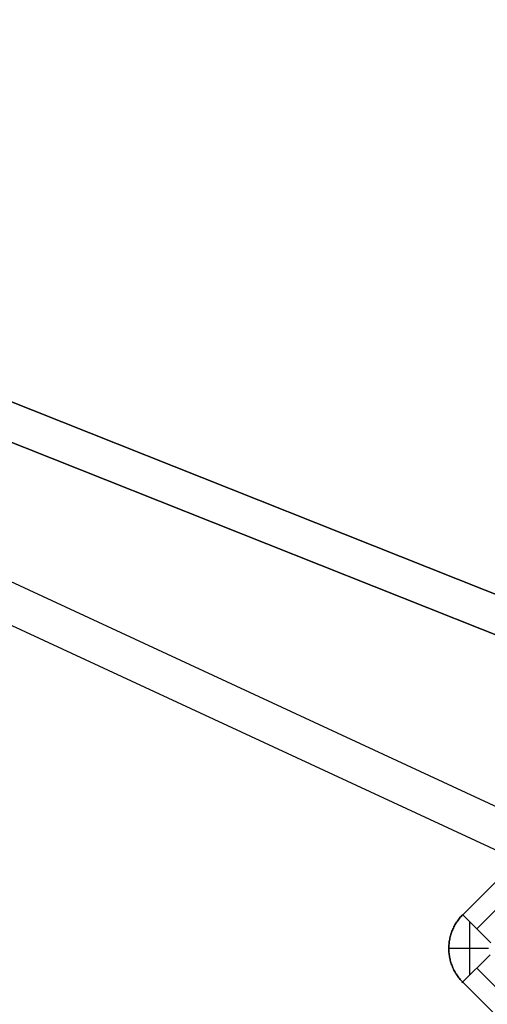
# Model space of a CAD drawing. Header units: millimetres. Extents: x -1030 to 192, y -442 to 180.
# Tile 182 of 256: x 103 to 121, y -406 to -369. Entities that reach past the tile are written whole.
import ezdxf

# ---------------------------------------------------------------- set-up
doc = ezdxf.new("R2010")
doc.units = ezdxf.units.MM
doc.header["$MEASUREMENT"] = 0
doc.layers.add('OVIDIO 120x60x72h', color=7, linetype='Continuous')

msp = doc.modelspace()

# ---------------------------------------------------------------- linework, layer by layer
at = {"layer": 'OVIDIO 120x60x72h', "extrusion": (-0.1089792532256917, 0.2028516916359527, 0.9731262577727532)}
for points in [[(38.86801423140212, 451.5684689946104), (38.86801423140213, 612.2243134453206)], [(38.86801423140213, 612.2243134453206), (38.86801423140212, 451.5684689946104)]]:
    msp.add_lwpolyline(points, dxfattribs=at)
at = {"layer": 'OVIDIO 120x60x72h', "extrusion": (-0.10897925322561, 0.2028516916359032, 0.9731262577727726)}
msp.add_lwpolyline([(38.57254423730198, 612.2243134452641), (38.57254423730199, 451.5684689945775)], dxfattribs=at)
at = {"layer": 'OVIDIO 120x60x72h', "extrusion": (-0.1089792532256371, 0.2028516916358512, 0.9731262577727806)}
for points in [[(38.27707424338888, 612.224313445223), (38.27707424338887, 451.5684689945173)], [(38.27707424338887, 451.5684689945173), (38.27707424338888, 612.224313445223)]]:
    msp.add_lwpolyline(points, dxfattribs=at)
at = {"layer": 'OVIDIO 120x60x72h', "extrusion": (0.04567751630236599, -0.1148807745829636, 0.9923285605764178)}
for points in [[(-8.965987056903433, -312.6131197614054), (-8.965987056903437, -205.7572670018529)], [(-8.965987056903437, -205.7572670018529), (-8.965987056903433, -312.6131197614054)]]:
    msp.add_lwpolyline(points, dxfattribs=at)
at = {"layer": 'OVIDIO 120x60x72h', "extrusion": (0.04567751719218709, -0.114880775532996, 0.9923285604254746)}
for points in [[(-8.509350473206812, -205.7572660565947), (-8.509350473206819, -312.613118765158)], [(-8.509350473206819, -312.613118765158), (-8.509350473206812, -205.7572660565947)]]:
    msp.add_lwpolyline(points, dxfattribs=at)
at = {"layer": 'OVIDIO 120x60x72h', "extrusion": (0.04567751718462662, -0.1148807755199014, 0.9923285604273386)}
msp.add_lwpolyline([(-6.677861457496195, -315.3257703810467), (-6.677861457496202, -206.4109947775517)], dxfattribs=at)
at = {"layer": 'OVIDIO 120x60x72h', "extrusion": (0.04567751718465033, -0.1148807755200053, 0.9923285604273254)}
msp.add_lwpolyline([(-7.365287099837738, -315.3257703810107), (-7.365287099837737, -206.4099855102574)], dxfattribs=at)
at = {"layer": 'OVIDIO 120x60x72h', "extrusion": (-0.02146384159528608, 0.0462957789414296, 0.9986971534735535)}
msp.add_lwpolyline([(19.92937983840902, 365.9942413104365), (19.92937983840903, 466.507276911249)], dxfattribs=at)
at = {"layer": 'OVIDIO 120x60x72h', "extrusion": (0.04567751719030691, -0.114880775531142, 0.9923285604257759)}
msp.add_lwpolyline([(-23.44791495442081, -298.8658129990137), (-23.44791495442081, -243.6754723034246)], dxfattribs=at)
at = {"layer": 'OVIDIO 120x60x72h', "extrusion": (0.04567751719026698, -0.1148807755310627, 0.9923285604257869)}
msp.add_lwpolyline([(-23.21957631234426, -298.6490947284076), (-23.21957631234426, -244.2449590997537)], dxfattribs=at)
at = {"layer": 'OVIDIO 120x60x72h', "extrusion": (-0.2357022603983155, 0.2357022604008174, 0.942809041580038)}
msp.add_lwpolyline([(169.6528457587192, 623.0175091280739), (169.6528457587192, 518.4771474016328)], dxfattribs=at)
at = {"layer": 'OVIDIO 120x60x72h', "extrusion": (-0.2357022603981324, 0.2357022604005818, 0.9428090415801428)}
msp.add_lwpolyline([(171.0608665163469, 628.1881950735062), (171.0608665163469, 522.780208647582)], dxfattribs=at)
at = {"layer": 'OVIDIO 120x60x72h', "extrusion": (0.1662437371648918, -0.1662437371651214, 0.9719701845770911)}
for points in [[(-176.8584755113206, -169.3132610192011), (-176.8584755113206, -137.6497905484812)], [(-176.8584755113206, -137.6497905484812), (-176.8584755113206, -169.3132610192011)]]:
    msp.add_lwpolyline(points, dxfattribs=at)
at = {"layer": 'OVIDIO 120x60x72h', "extrusion": (0.1662435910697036, -0.1662435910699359, 0.9719702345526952)}
for points in [[(-176.8584755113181, -137.2769543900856), (-176.8584755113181, -168.5085938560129)], [(-176.8584755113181, -168.5085938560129), (-176.8584755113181, -137.2769543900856)]]:
    msp.add_lwpolyline(points, dxfattribs=at)
at = {"layer": 'OVIDIO 120x60x72h', "extrusion": (-0.2357022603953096, 0.2357022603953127, 0.9428090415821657)}
msp.add_lwpolyline([(175.909792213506, 649.413170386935), (175.909792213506, 540.3353669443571)], dxfattribs=at)
at = {"layer": 'OVIDIO 120x60x72h', "extrusion": (-0.235702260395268, 0.2357022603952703, 0.9428090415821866)}
msp.add_lwpolyline([(174.9611089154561, 540.3353669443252), (174.9611089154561, 649.4131703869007)], dxfattribs=at)
at = {"layer": 'OVIDIO 120x60x72h', "extrusion": (0.1148807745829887, -0.04567751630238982, 0.9923285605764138)}
for points in [[(-315.8629426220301, -173.6805724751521), (-315.8629426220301, -66.82471971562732)], [(-315.8629426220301, -66.82471971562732), (-315.8629426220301, -173.6805724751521)]]:
    msp.add_lwpolyline(points, dxfattribs=at)
at = {"layer": 'OVIDIO 120x60x72h', "extrusion": (-0.2357022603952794, 0.2357022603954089, 0.9428090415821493)}
msp.add_lwpolyline([(177.8071588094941, 540.3353669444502), (177.8071588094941, 649.4131703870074)], dxfattribs=at)
at = {"layer": 'OVIDIO 120x60x72h', "extrusion": (0.1148807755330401, -0.04567751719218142, 0.9923285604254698)}
for points in [[(-316.3195797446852, -173.6805727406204), (-316.3195797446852, -66.8247200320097)], [(-316.3195797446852, -66.8247200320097), (-316.3195797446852, -173.6805727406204)]]:
    msp.add_lwpolyline(points, dxfattribs=at)
at = {"layer": 'OVIDIO 120x60x72h', "extrusion": (0.1148807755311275, -0.04567751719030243, 0.9923285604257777)}
msp.add_lwpolyline([(-301.3811309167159, -159.9333767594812), (-301.3811309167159, -104.7426377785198)], dxfattribs=at)
at = {"layer": 'OVIDIO 120x60x72h', "extrusion": (0.1148807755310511, -0.04567751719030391, 0.9923285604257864)}
msp.add_lwpolyline([(-301.6094661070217, -159.7166552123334), (-301.6094661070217, -105.3121331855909)], dxfattribs=at)
at = {"layer": 'OVIDIO 120x60x72h', "extrusion": (-0.2357022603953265, 0.2357022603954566, 0.9428090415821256)}
msp.add_lwpolyline([(178.7558421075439, 649.4131703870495), (178.7558421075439, 540.3353669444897)], dxfattribs=at)
at = {"layer": 'OVIDIO 120x60x72h', "extrusion": (0.1148807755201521, -0.0456775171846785, 0.9923285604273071)}
msp.add_lwpolyline([(-317.4636431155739, -67.4774353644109), (-317.4636431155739, -176.3932243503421)], dxfattribs=at)
at = {"layer": 'OVIDIO 120x60x72h', "extrusion": (0.1148807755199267, -0.04567751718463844, 0.9923285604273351)}
msp.add_lwpolyline([(-318.1510687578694, -67.47845600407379), (-318.1510687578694, -176.3932243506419)], dxfattribs=at)
at = {"layer": 'OVIDIO 120x60x72h', "extrusion": (-0.2028516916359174, 0.1089792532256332, 0.9731262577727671)}
for points in [[(299.8346197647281, 513.0026157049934), (299.8346197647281, 352.3467712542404)], [(299.8346197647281, 352.3467712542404), (299.8346197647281, 513.0026157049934)]]:
    msp.add_lwpolyline(points, dxfattribs=at)
at = {"layer": 'OVIDIO 120x60x72h', "extrusion": (-0.2028516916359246, 0.1089792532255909, 0.9731262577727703)}
msp.add_lwpolyline([(300.1300897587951, 513.0026157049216), (300.1300897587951, 352.3467712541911)], dxfattribs=at)
at = {"layer": 'OVIDIO 120x60x72h', "extrusion": (-0.2028516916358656, 0.1089792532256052, 0.973126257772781)}
for points in [[(300.4255597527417, 352.3467712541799), (300.4255597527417, 513.0026157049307)], [(300.4255597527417, 513.0026157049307), (300.4255597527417, 352.3467712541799)]]:
    msp.add_lwpolyline(points, dxfattribs=at)
at = {"layer": 'OVIDIO 120x60x72h', "extrusion": (-0.04629577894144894, 0.02146384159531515, 0.9986971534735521)}
msp.add_lwpolyline([(310.7020247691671, 243.4753724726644), (310.7020247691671, 344.779816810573)], dxfattribs=at)
at = {"layer": 'OVIDIO 120x60x72h', "extrusion": (0.2877667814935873, -0.1069192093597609, 0.9517134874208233)}
for points in [[(-304.6156815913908, -10.44031080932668), (-304.6156815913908, -34.83492949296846)], [(-304.6156815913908, -34.83492949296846), (-304.6156815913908, -10.44031080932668)]]:
    msp.add_lwpolyline(points, dxfattribs=at)
at = {"layer": 'OVIDIO 120x60x72h', "extrusion": (0.02952144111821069, 0.9853482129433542, -0.1679803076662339)}
for points in [[(-130.405198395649, 637.5407001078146), (-130.0997161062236, 639.2534604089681)], [(-130.0997161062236, 639.2534604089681), (-130.405198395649, 637.5407001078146)]]:
    msp.add_lwpolyline(points, dxfattribs=at)
at = {"layer": 'OVIDIO 120x60x72h', "extrusion": (0.1069192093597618, -0.2877667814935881, 0.9517134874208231)}
for points in [[(-16.95143749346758, -150.6696314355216), (-16.95143749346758, -175.0642501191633)], [(-16.95143749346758, -175.0642501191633), (-16.95143749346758, -150.6696314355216)]]:
    msp.add_lwpolyline(points, dxfattribs=at)
at = {"layer": 'OVIDIO 120x60x72h', "extrusion": (0.1069192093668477, -0.2877667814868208, 0.9517134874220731)}
msp.add_lwpolyline([(-16.86403536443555, -151.1103318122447), (-16.86403536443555, -175.064249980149)], dxfattribs=at)
at = {"layer": 'OVIDIO 120x60x72h', "extrusion": (0.2877667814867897, -0.1069192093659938, 0.9517134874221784)}
msp.add_lwpolyline([(-304.7030837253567, -10.88101119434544), (-304.7030837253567, -34.8349293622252)], dxfattribs=at)
at = {"layer": 'OVIDIO 120x60x72h', "extrusion": (0.1069192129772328, -0.2877667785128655, 0.9517134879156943)}
for points in [[(-16.77663880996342, -175.0642508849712), (-16.77663880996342, -151.5510332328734)], [(-16.77663880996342, -151.5510332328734), (-16.77663880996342, -175.0642508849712)]]:
    msp.add_lwpolyline(points, dxfattribs=at)
at = {"layer": 'OVIDIO 120x60x72h', "extrusion": (0.2877667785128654, -0.1069192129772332, 0.9517134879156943)}
for points in [[(-304.7904824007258, -11.32171694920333), (-304.7904824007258, -34.83493460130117)], [(-304.7904824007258, -34.83493460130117), (-304.7904824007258, -11.32171694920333)]]:
    msp.add_lwpolyline(points, dxfattribs=at)
at = {"layer": 'OVIDIO 120x60x72h', "extrusion": (-0.04629577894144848, 0.02146384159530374, 0.9986971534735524)}
msp.add_lwpolyline([(312.1882138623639, 244.4436044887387), (312.1882138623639, 344.9548228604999)], dxfattribs=at)
at = {"layer": 'OVIDIO 120x60x72h', "extrusion": (0.9998841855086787, -0.0002316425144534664, -0.01521715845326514)}
for points in [[(-392.4984500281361, 701.0228985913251), (-402.6016331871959, 37.39716539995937)], [(-402.6016331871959, 37.39716539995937), (-392.4984500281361, 701.0228985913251)]]:
    msp.add_lwpolyline(points, dxfattribs=at)
at = {"layer": 'OVIDIO 120x60x72h'}
for points in [[(119.7045380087, -402.629375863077), (128.9673485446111, -393.366560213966)], [(128.9673485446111, -393.366560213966), (119.7045380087, -402.629375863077)], [(120.2348517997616, -403.1597171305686), (129.497678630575, -393.8968902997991)], [(119.9710735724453, -404.9084195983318), (119.9710735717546, -402.8959252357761)], [(120.6781435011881, -403.9023089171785), (119.1769864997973, -403.9023089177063)], [(138.76084914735, -423.1710393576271), (120.23465148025, -404.6448416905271)], [(138.2304473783, -423.7014411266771), (119.70424971, -405.175243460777)], [(119.70424971, -405.175243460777), (138.2304473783, -423.7014411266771)]]:
    msp.add_lwpolyline(points, dxfattribs=at)
at = {"layer": 'OVIDIO 120x60x72h', "extrusion": (-0.2028668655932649, 0.1089890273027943, 0.9731219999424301)}
for points in [[(297.9977357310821, 496.3972170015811), (297.9977357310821, 439.0160906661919)], [(297.9977357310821, 439.0160906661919), (297.9977357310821, 496.3972170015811)]]:
    msp.add_lwpolyline(points, dxfattribs=at)
at = {"layer": 'OVIDIO 120x60x72h', "extrusion": (-0.0002316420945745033, 0.9998841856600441, -0.015217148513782)}
msp.add_lwpolyline([(-129.1871420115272, 693.0806511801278), (-119.0835568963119, 29.42774600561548)], dxfattribs=at)
at = {"layer": 'OVIDIO 120x60x72h', "extrusion": (-0.2028662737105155, 0.1089886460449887, 0.9731221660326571)}
msp.add_lwpolyline([(298.7107490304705, 439.0155493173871), (298.7107490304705, 496.3966756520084)], dxfattribs=at)
at = {"layer": 'OVIDIO 120x60x72h', "extrusion": (-0.2028662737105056, 0.1089886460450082, 0.9731221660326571)}
for points in [[(299.4236953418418, 439.0155493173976), (299.4236953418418, 496.3966756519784)], [(299.4236953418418, 496.3966756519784), (299.4236953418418, 439.0155493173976)]]:
    msp.add_lwpolyline(points, dxfattribs=at)
at = {"layer": 'OVIDIO 120x60x72h', "extrusion": (0.999884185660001, -0.000231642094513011, -0.01521714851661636)}
for points in [[(-395.0437395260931, 701.0616474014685), (-405.1475008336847, 37.39716874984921)], [(-405.1475008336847, 37.39716874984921), (-395.0437395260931, 701.0616474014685)]]:
    msp.add_lwpolyline(points, dxfattribs=at)
at = {"layer": 'OVIDIO 120x60x72h', "extrusion": (5.454020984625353e-08, -5.454303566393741e-08, 0.9999999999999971)}
for points in [[(120.7651664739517, -403.6900592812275), (119.7045360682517, -402.6293739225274)], [(119.7045360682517, -402.6293739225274), (120.7651664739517, -403.6900592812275)]]:
    msp.add_lwpolyline(points, dxfattribs=at)
at = {"layer": 'OVIDIO 120x60x72h', "extrusion": (0.0007924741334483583, 0.0007924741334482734, 0.9999993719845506)}
for points in [[(119.6760172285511, -405.2033862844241), (120.7368726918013, -404.1425314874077)], [(120.7368726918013, -404.1425314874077), (119.6760172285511, -405.2033862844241)]]:
    msp.add_lwpolyline(points, dxfattribs=at)
at = {"layer": 'OVIDIO 120x60x72h'}
for points in [[(29.75283003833, -354.2653091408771, 717.2062490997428), (129.0988050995, -393.7660651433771, 703.8868308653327), (129.7903895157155, -394.0410446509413, 703.794109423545)], [(129.7903895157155, -394.0410446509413, 703.794109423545), (129.0988050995, -393.7660651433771, 703.8868308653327), (29.75283003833, -354.2653091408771, 717.2062490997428)], [(129.2100249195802, -395.3478904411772, 703.3409747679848), (128.5184405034, -395.0729109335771, 703.4336962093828), (29.1724654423, -355.5721549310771, 716.7531144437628)], [(29.1724654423, -355.5721549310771, 716.7531144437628), (128.5184405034, -395.0729109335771, 703.4336962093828), (129.2100249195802, -395.3478904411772, 703.3409747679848)], [(119.70424971, -405.175243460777, 35.57830259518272), (119.672906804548, -405.143168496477, 35.57830259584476), (119.6425769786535, -405.1106429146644, 35.57830259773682), (119.6132508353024, -405.0776579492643, 35.57830260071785), (119.5849189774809, -405.0442048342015, 35.57830260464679), (119.5575720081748, -405.010274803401, 35.57830260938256), (119.5312005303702, -404.9758590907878, 35.57830261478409), (119.505795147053, -404.9409489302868, 35.57830262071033), (119.4813464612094, -404.9055355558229, 35.57830262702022), (119.4578450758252, -404.8696102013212, 35.57830263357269), (119.4352815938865, -404.8331641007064, 35.57830264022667), (119.4136466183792, -404.7961884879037, 35.5783026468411), (119.3929307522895, -404.758674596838, 35.57830265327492), (119.3731245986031, -404.7206136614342, 35.57830265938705), (119.3542187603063, -404.6819969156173, 35.57830266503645), (119.3362038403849, -404.6428155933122, 35.57830267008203), (119.319070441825, -404.6030609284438, 35.57830267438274), (119.3028140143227, -404.5627314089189, 35.57830267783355), (119.2874493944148, -404.5218545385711, 35.57830268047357), (119.2729962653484, -404.4804650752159, 35.57830268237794), (119.2594743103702, -404.4385977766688, 35.57830268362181), (119.2469032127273, -404.396287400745, 35.57830268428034), (119.2353026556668, -404.3535687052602, 35.57830268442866), (119.2246923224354, -404.3104764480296, 35.57830268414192), (119.2150918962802, -404.2670453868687, 35.57830268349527), (119.2065210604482, -404.2233102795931, 35.57830268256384), (119.1989994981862, -404.179305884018, 35.57830268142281), (119.1925468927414, -404.1350669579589, 35.5783026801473), (119.1871829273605, -404.0906282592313, 35.57830267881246), (119.1829272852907, -404.0460245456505, 35.57830267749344), (119.1797996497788, -404.001290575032, 35.57830267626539), (119.1778197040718, -403.9564611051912, 35.57830267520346), (119.1770071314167, -403.9115708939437, 35.57830267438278), (119.1773755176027, -403.8666549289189, 35.57830267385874), (119.1789140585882, -403.8217491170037, 35.57830267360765), (119.1816058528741, -403.7768895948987, 35.57830267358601), (119.1854339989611, -403.732112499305, 35.57830267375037), (119.1903815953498, -403.6874539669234, 35.57830267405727), (119.1964317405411, -403.6429501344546, 35.57830267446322), (119.2035675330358, -403.5986371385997, 35.57830267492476), (119.2117720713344, -403.5545511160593, 35.57830267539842), (119.2210284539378, -403.5107282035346, 35.57830267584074), (119.2313197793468, -403.4672045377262, 35.57830267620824), (119.242629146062, -403.4240162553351, 35.57830267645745), (119.2549396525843, -403.3811994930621, 35.57830267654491), (119.2682343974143, -403.338790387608, 35.57830267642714), (119.2824964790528, -403.2968250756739, 35.57830267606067), (119.2977089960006, -403.2553396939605, 35.57830267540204), (119.3138550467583, -403.2143703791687, 35.57830267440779), (119.3309224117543, -403.1739461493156, 35.57830267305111), (119.3489175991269, -403.1340675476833, 35.5783026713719), (119.3678517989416, -403.09472799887, 35.57830266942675), (119.3877362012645, -403.0559209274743, 35.57830266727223), (119.408581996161, -403.0176397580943, 35.57830266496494), (119.4304003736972, -402.9798779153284, 35.57830266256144), (119.4532025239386, -402.942628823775, 35.57830266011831), (119.476999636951, -402.9058859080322, 35.57830265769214), (119.5018029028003, -402.8696425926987, 35.57830265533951), (119.5276235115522, -402.8338923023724, 35.57830265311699), (119.5544726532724, -402.7986284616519, 35.57830265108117), (119.5823615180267, -402.7638444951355, 35.57830264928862), (119.6113012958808, -402.7295338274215, 35.57830264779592), (119.6413031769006, -402.6956898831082, 35.57830264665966), (119.6723783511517, -402.6623060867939, 35.57830264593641), (119.7045380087, -402.629375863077, 35.57830264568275)], [(119.7045380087, -402.629375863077, 35.57830264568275), (119.6723783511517, -402.6623060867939, 35.57830264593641), (119.6413031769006, -402.6956898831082, 35.57830264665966), (119.6113012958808, -402.7295338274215, 35.57830264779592), (119.5823615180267, -402.7638444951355, 35.57830264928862), (119.5544726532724, -402.7986284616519, 35.57830265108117), (119.5276235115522, -402.8338923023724, 35.57830265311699), (119.5018029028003, -402.8696425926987, 35.57830265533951), (119.476999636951, -402.9058859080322, 35.57830265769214), (119.4532025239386, -402.942628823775, 35.57830266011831), (119.4304003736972, -402.9798779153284, 35.57830266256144), (119.408581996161, -403.0176397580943, 35.57830266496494), (119.3877362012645, -403.0559209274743, 35.57830266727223), (119.3678517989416, -403.09472799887, 35.57830266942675), (119.3489175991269, -403.1340675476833, 35.5783026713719), (119.3309224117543, -403.1739461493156, 35.57830267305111), (119.3138550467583, -403.2143703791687, 35.57830267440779), (119.2977089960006, -403.2553396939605, 35.57830267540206), (119.2824964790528, -403.296825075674, 35.57830267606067), (119.2682343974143, -403.3387903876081, 35.57830267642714), (119.2549396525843, -403.3811994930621, 35.57830267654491), (119.242629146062, -403.4240162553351, 35.57830267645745), (119.2313197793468, -403.4672045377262, 35.57830267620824), (119.2210284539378, -403.5107282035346, 35.57830267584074), (119.2117720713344, -403.5545511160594, 35.57830267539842), (119.2035675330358, -403.5986371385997, 35.57830267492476), (119.1964317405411, -403.6429501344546, 35.57830267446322), (119.1903815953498, -403.6874539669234, 35.57830267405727), (119.1854339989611, -403.7321124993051, 35.57830267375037), (119.1816058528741, -403.7768895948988, 35.57830267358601), (119.1789140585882, -403.8217491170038, 35.57830267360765), (119.1773755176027, -403.866654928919, 35.57830267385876), (119.1770071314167, -403.9115708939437, 35.57830267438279), (119.1778197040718, -403.9564611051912, 35.57830267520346), (119.1797996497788, -404.001290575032, 35.57830267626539), (119.1829272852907, -404.0460245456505, 35.57830267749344), (119.1871829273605, -404.0906282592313, 35.57830267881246), (119.1925468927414, -404.1350669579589, 35.5783026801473), (119.1989994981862, -404.179305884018, 35.57830268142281), (119.2065210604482, -404.2233102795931, 35.57830268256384), (119.2150918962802, -404.2670453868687, 35.57830268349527), (119.2246923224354, -404.3104764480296, 35.57830268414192), (119.2353026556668, -404.3535687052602, 35.57830268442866), (119.2469032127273, -404.396287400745, 35.57830268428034), (119.2594743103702, -404.4385977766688, 35.57830268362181), (119.2729962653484, -404.4804650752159, 35.57830268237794), (119.2874493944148, -404.5218545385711, 35.57830268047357), (119.3028140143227, -404.5627314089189, 35.57830267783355), (119.319070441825, -404.6030609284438, 35.57830267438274), (119.3362038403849, -404.6428155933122, 35.57830267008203), (119.3542187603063, -404.6819969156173, 35.57830266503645), (119.3731245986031, -404.7206136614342, 35.57830265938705), (119.3929307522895, -404.758674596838, 35.57830265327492), (119.4136466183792, -404.7961884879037, 35.5783026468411), (119.4352815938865, -404.8331641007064, 35.57830264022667), (119.4578450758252, -404.8696102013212, 35.57830263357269), (119.4813464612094, -404.9055355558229, 35.57830262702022), (119.505795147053, -404.9409489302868, 35.57830262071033), (119.5312005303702, -404.9758590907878, 35.57830261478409), (119.5575720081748, -405.010274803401, 35.57830260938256), (119.5849189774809, -405.0442048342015, 35.57830260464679), (119.6132508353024, -405.0776579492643, 35.57830260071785), (119.6425769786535, -405.1106429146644, 35.57830259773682), (119.672906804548, -405.143168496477, 35.57830259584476), (119.70424971, -405.175243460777, 35.57830259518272)]]:
    msp.add_polyline3d(points, dxfattribs=at)

doc.saveas('drawing.dxf')
